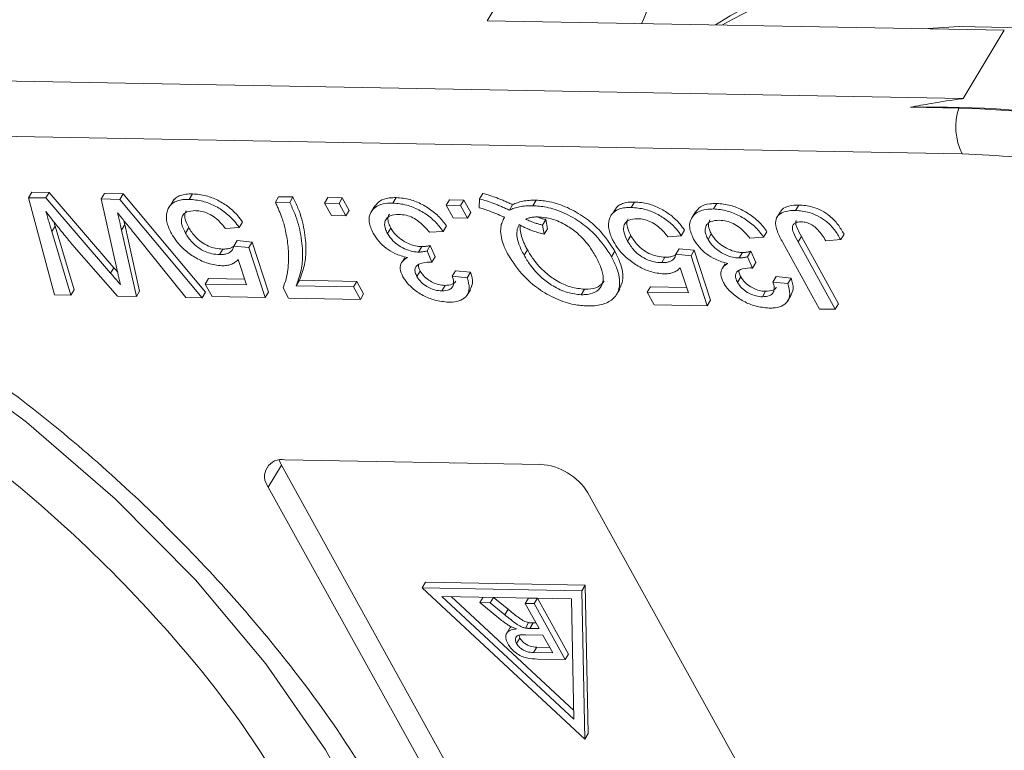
# Model space of a CAD drawing. Header units: millimetres. Extents: x 8853 to 11418, y 45 to 1005.
# Tile 129 of 256: x 9791 to 9812, y 688 to 704. Entities that reach past the tile are written whole.
import ezdxf

# ---------------------------------------------------------------- set-up
doc = ezdxf.new("R2010")
doc.units = ezdxf.units.MM

msp = doc.modelspace()

# ---------------------------------------------------------------- linework, layer by layer
at = {"color": 7, "linetype": 'Continuous', "lineweight": 15}
for p, q in [((9802.02, 706.261), (9800.856, 704.327)), ((9812.271, 704.118), (9800.856, 704.327)), ((9804.262, 704.265), (9804.293, 704.316)), ((9812.271, 704.118), (9811.362, 702.607)), ((9811.362, 702.607), (9783.28, 703.122)), ((9811.268, 702.397), (9810.198, 702.417)), ((9782.469, 701.915), (9811.339, 701.386)), ((9790.811, 700.54), (9790.738, 700.419)), ((9790.811, 700.54), (9791.194, 700.533)), ((9791.194, 700.533), (9791.121, 700.412)), ((9791.194, 700.533), (9792.623, 698.872)), ((9800.763, 700.514), (9800.691, 700.393)), ((9791.311, 698.27), (9790.738, 700.419)), ((9790.738, 700.419), (9791.121, 700.412)), ((9791.121, 700.412), (9792.55, 698.751)), ((9792.342, 700.39), (9792.415, 700.511)), ((9792.702, 698.783), (9792.342, 700.39)), ((9792.342, 700.39), (9792.754, 700.382)), ((9792.415, 700.511), (9792.827, 700.503)), ((9792.827, 700.503), (9792.754, 700.382)), ((9792.754, 700.382), (9794.571, 698.21)), ((9792.827, 700.503), (9794.644, 698.331)), ((9793.955, 700.384), (9793.882, 700.263)), ((9794.283, 700.381), (9794.356, 700.502)), ((9796.258, 700.44), (9796.185, 700.319)), ((9796.185, 700.319), (9796.502, 700.313)), ((9796.258, 700.44), (9796.574, 700.434)), ((9796.574, 700.434), (9796.502, 700.313)), ((9797.273, 700.299), (9797.346, 700.42)), ((9797.273, 700.299), (9797.59, 700.293)), ((9797.427, 700.022), (9797.273, 700.299)), ((9797.346, 700.42), (9797.663, 700.414)), ((9797.663, 700.414), (9797.59, 700.293)), ((9797.663, 700.414), (9797.816, 700.137)), ((9798.781, 700.299), (9798.854, 700.42)), ((9799.956, 700.25), (9800.029, 700.371)), ((9800.029, 700.371), (9800.345, 700.365)), ((9800.345, 700.365), (9800.272, 700.244)), ((9800.345, 700.365), (9800.498, 700.088)), ((9800.686, 700.198), (9800.691, 700.393)), ((9801.94, 700.363), (9801.867, 700.242)), ((9804.04, 700.202), (9804.113, 700.323)), ((9797.59, 700.293), (9797.743, 700.016)), ((9797.816, 700.137), (9797.743, 700.016)), ((9798.38, 700.235), (9798.307, 700.114)), ((9799.956, 700.25), (9800.272, 700.244)), ((9800.109, 699.973), (9799.956, 700.25)), ((9800.272, 700.244), (9800.426, 699.967)), ((9800.498, 700.088), (9800.426, 699.967)), ((9801.422, 700.263), (9801.349, 700.142)), ((9803.712, 700.205), (9803.639, 700.084)), ((9805.454, 700.106), (9805.382, 699.985)), ((9805.855, 700.169), (9805.928, 700.29)), ((9807.324, 700.102), (9807.251, 699.981)), ((9807.663, 700.136), (9807.735, 700.257)), ((9791.299, 699.884), (9791.327, 699.79)), ((9795.46, 699.879), (9795.387, 699.758)), ((9797.743, 700.016), (9797.427, 700.022)), ((9800.426, 699.967), (9800.109, 699.973)), ((9801.244, 699.984), (9801.215, 699.936)), ((9802.079, 699.815), (9802.152, 699.936)), ((9802.191, 699.731), (9802.152, 699.936)), ((9791.327, 699.79), (9791.254, 699.669)), ((9791.254, 699.669), (9791.671, 698.263)), ((9791.327, 699.79), (9791.744, 698.384)), ((9792.862, 699.823), (9792.79, 699.702)), ((9792.79, 699.702), (9793.118, 698.237)), ((9792.862, 699.823), (9793.19, 698.357)), ((9794.212, 698.217), (9793.059, 699.644)), ((9794.273, 699.759), (9794.2, 699.638)), ((9795.387, 699.758), (9795.086, 699.736)), ((9798.732, 699.749), (9798.659, 699.628)), ((9799.886, 699.675), (9799.585, 699.654)), ((9799.959, 699.796), (9799.886, 699.675)), ((9802.119, 699.61), (9802.079, 699.815)), ((9802.119, 699.61), (9802.191, 699.731)), ((9805.217, 699.7), (9805.144, 699.579)), ((9807.033, 699.667), (9806.96, 699.546)), ((9795.342, 699.47), (9795.269, 699.349)), ((9795.342, 699.47), (9795.673, 699.436)), ((9795.673, 699.436), (9795.601, 699.315)), ((9795.673, 699.436), (9796.033, 698.333)), ((9804.03, 699.58), (9803.957, 699.459)), ((9805.144, 699.579), (9804.843, 699.557)), ((9805.806, 699.619), (9805.733, 699.498)), ((9806.96, 699.546), (9806.659, 699.524)), ((9808.194, 697.96), (9807.383, 699.427)), ((9807.793, 699.56), (9807.72, 699.44)), ((9807.72, 699.44), (9808.542, 697.954)), ((9807.793, 699.56), (9808.615, 698.075)), ((9808.661, 699.493), (9808.332, 699.466)), ((9808.734, 699.614), (9808.661, 699.493)), ((9792.699, 698.244), (9791.748, 699.333)), ((9795.027, 699.284), (9794.954, 699.163)), ((9795.269, 699.349), (9795.601, 699.315)), ((9795.601, 699.315), (9795.96, 698.212)), ((9799.417, 699.338), (9799.344, 699.217)), ((9799.605, 699.364), (9799.533, 699.243)), ((9799.533, 699.243), (9799.638, 698.994)), ((9799.605, 699.364), (9799.711, 699.115)), ((9801.674, 699.147), (9801.747, 699.268)), ((9803.676, 699.235), (9803.603, 699.115)), ((9805.099, 699.291), (9805.026, 699.17)), ((9805.099, 699.291), (9805.43, 699.257)), ((9805.43, 699.257), (9805.358, 699.136)), ((9805.43, 699.257), (9805.79, 698.154)), ((9806.491, 699.209), (9806.418, 699.088)), ((9806.68, 699.234), (9806.607, 699.113)), ((9806.68, 699.234), (9806.785, 698.986)), ((9795.549, 698.494), (9795.365, 699.051)), ((9799.034, 699.088), (9798.976, 698.99)), ((9799.711, 699.115), (9799.638, 698.994)), ((9804.783, 699.105), (9804.711, 698.984)), ((9805.026, 699.17), (9805.358, 699.136)), ((9805.358, 699.136), (9805.717, 698.033)), ((9806.607, 699.113), (9806.712, 698.865)), ((9792.623, 698.872), (9792.55, 698.751)), ((9798.971, 698.983), (9798.962, 698.967)), ((9799.384, 698.797), (9799.311, 698.676)), ((9800.162, 698.805), (9800.089, 698.685)), ((9800.162, 698.805), (9800.494, 698.772)), ((9805.305, 698.315), (9805.121, 698.872)), ((9806.046, 698.853), (9806.036, 698.837)), ((9806.109, 698.958), (9806.05, 698.86)), ((9806.785, 698.986), (9806.712, 698.865)), ((9794.709, 698.631), (9794.636, 698.51)), ((9794.709, 698.631), (9795.508, 698.617)), ((9796.642, 698.474), (9796.715, 698.594)), ((9796.715, 698.594), (9797.981, 698.571)), ((9797.981, 698.571), (9797.908, 698.45)), ((9797.981, 698.571), (9798.134, 698.294)), ((9800.089, 698.685), (9800.421, 698.651)), ((9800.494, 698.772), (9800.421, 698.651)), ((9806.458, 698.667), (9806.385, 698.546)), ((9807.236, 698.676), (9807.164, 698.555)), ((9807.236, 698.676), (9807.568, 698.642)), ((9807.568, 698.642), (9807.495, 698.521)), ((9791.744, 698.384), (9791.671, 698.263)), ((9793.19, 698.357), (9793.118, 698.237)), ((9794.789, 698.233), (9794.636, 698.51)), ((9794.636, 698.51), (9795.549, 698.494)), ((9796.479, 698.202), (9796.355, 698.427)), ((9796.642, 698.474), (9797.908, 698.45)), ((9797.908, 698.45), (9798.061, 698.173)), ((9799.931, 698.481), (9799.858, 698.36)), ((9800.416, 698.266), (9800.489, 698.387)), ((9802.936, 698.276), (9803.009, 698.397)), ((9803.712, 698.277), (9803.785, 698.398)), ((9804.466, 698.452), (9804.393, 698.331)), ((9804.466, 698.452), (9805.265, 698.438)), ((9807.005, 698.351), (9806.932, 698.23)), ((9807.164, 698.555), (9807.495, 698.521)), ((9791.671, 698.263), (9791.311, 698.27)), ((9793.118, 698.237), (9792.699, 698.244)), ((9794.571, 698.21), (9794.212, 698.217)), ((9794.644, 698.331), (9794.571, 698.21)), ((9795.96, 698.212), (9794.789, 698.233)), ((9796.033, 698.333), (9795.96, 698.212)), ((9798.061, 698.173), (9796.479, 698.202)), ((9798.134, 698.294), (9798.061, 698.173)), ((9804.546, 698.054), (9804.393, 698.331)), ((9804.393, 698.331), (9805.305, 698.315)), ((9805.79, 698.154), (9805.717, 698.033)), ((9807.49, 698.136), (9807.563, 698.257)), ((9805.717, 698.033), (9804.546, 698.054)), ((9808.542, 697.954), (9808.194, 697.96)), ((9808.615, 698.075), (9808.542, 697.954)), ((9796.029, 694.028), (9796.32, 694.511)), ((9796.269, 694.624), (9796.32, 694.511)), ((9796.32, 694.511), (9804.173, 680.312)), ((9796.392, 694.632), (9802.035, 694.529)), ((9803.882, 679.829), (9796.029, 694.028)), ((9803.082, 693.898), (9810.935, 679.699)), ((9799.496, 691.924), (9799.423, 691.803)), ((9803.023, 691.859), (9799.496, 691.924)), ((9803.023, 691.859), (9802.95, 691.738)), ((9803.09, 688.582), (9803.023, 691.859)), ((9802.95, 691.738), (9799.423, 691.803)), ((9799.423, 691.803), (9803.017, 688.461)), ((9799.858, 691.612), (9802.72, 691.559)), ((9802.775, 688.899), (9799.858, 691.612)), ((9802.771, 689.091), (9800.065, 691.608)), ((9803.017, 688.461), (9802.95, 691.738)), ((9800.699, 691.474), (9800.772, 691.595)), ((9801.119, 691.129), (9800.699, 691.474)), ((9800.699, 691.474), (9800.927, 691.47)), ((9800.927, 691.47), (9801, 691.591)), ((9800.927, 691.47), (9801.247, 691.206)), ((9801.32, 691.327), (9801, 691.591)), ((9801.701, 691.456), (9801.774, 691.576)), ((9801.9, 691.452), (9801.701, 691.456)), ((9801.701, 691.456), (9802.007, 690.902)), ((9801.973, 691.573), (9801.774, 691.576)), ((9801.9, 691.452), (9801.973, 691.573)), ((9801.9, 691.452), (9802.583, 690.217)), ((9802.656, 690.338), (9801.973, 691.573)), ((9802.72, 691.559), (9802.775, 688.899)), ((9801.247, 691.206), (9801.32, 691.327)), ((9801.702, 690.913), (9801.775, 691.034)), ((9801.804, 690.905), (9801.876, 691.026)), ((9801.939, 691.025), (9801.876, 691.026)), ((9801.363, 690.919), (9801.291, 690.799)), ((9801.39, 690.943), (9801.364, 690.919)), ((9801.583, 690.691), (9801.563, 690.752)), ((9801.708, 690.766), (9802.086, 690.759)), ((9801.804, 690.905), (9802.007, 690.902)), ((9802.086, 690.759), (9802.305, 690.363)), ((9801.51, 690.57), (9801.583, 690.691)), ((9801.885, 690.371), (9801.957, 690.492)), ((9802.305, 690.363), (9801.885, 690.371)), ((9802.237, 690.487), (9801.957, 690.492)), ((9802.583, 690.217), (9802.656, 690.338)), ((9802.583, 690.217), (9801.971, 690.228)), ((9803.017, 688.461), (9803.09, 688.582))]:
    msp.add_line(p, q, dxfattribs=at)
at = {"color": 7, "linetype": 'Continuous', "lineweight": 15, "flags": 128}
for points in [[(9804.293, 704.316), (9804.365, 704.5), (9804.375, 704.735), (9804.312, 704.991), (9804.179, 705.257), (9803.982, 705.521), (9803.73, 705.771), (9803.436, 705.994), (9803.112, 706.18)], [(9805.898, 704.235), (9806.219, 704.434), (9806.729, 704.715)], [(9810.471, 704.151), (9811.276, 704.198), (9813.409, 704.158)], [(9779.178, 701.7), (9781.595, 700.819), (9783.992, 699.737), (9786.331, 698.471), (9788.577, 697.039), (9790.695, 695.462), (9792.654, 693.767), (9794.424, 691.977), (9795.978, 690.12), (9797.291, 688.225), (9798.344, 686.321), (9799.122, 684.435), (9799.611, 682.598), (9799.805, 680.837), (9799.701, 679.179), (9799.301, 677.65), (9798.722, 676.453)]]:
    msp.add_lwpolyline(points, dxfattribs=at)
at = {"color": 7, "linetype": 'Continuous', "lineweight": 15}
for centre, radius, start, end in [((9812.755, 691.965), 13.986, 83.1286, 118.7016), ((9810.652, 677.026), 25.395, 71.4087, 91.0234), ((9812.555, 701.979), 1.353, 162.0005, 206.0242), ((9810.473, 676.202), 26.208, 71.9714, 88.2611), ((9796.325, 694.261), 0.377, 79.7431, 218.1605), ((9801.95, 693.204), 1.328, 31.5519, 86.3409)]:
    msp.add_arc(centre, radius, start, end, dxfattribs=at)
for points, knots in [([(9811.362, 702.607), (9811.354, 702.606), (9811.119, 702.574), (9810.729, 702.514), (9810.353, 702.445), (9810.198, 702.417)], [0, 0, 0, 0, 0.0204398, 0.5957565, 1, 1, 1, 1]), ([(9777.863, 700.831), (9778.783, 700.543), (9780.656, 699.955), (9783.5, 698.686), (9786.324, 697.128), (9789.023, 695.296), (9791.496, 693.26), (9793.649, 691.095), (9795.456, 688.886), (9796.345, 687.407), (9796.782, 686.681)], [0, 0, 0, 0, 0.119843, 0.244, 0.371208, 0.5, 0.628792, 0.756, 0.880157, 1, 1, 1, 1]), ([(9800.763, 700.514), (9800.815, 700.499), (9800.92, 700.469), (9801.053, 700.422), (9801.163, 700.379), (9801.25, 700.342), (9801.336, 700.303), (9801.393, 700.276), (9801.422, 700.263)], [0, 0, 0, 0, 0.237022, 0.475091, 0.605871, 0.736859, 0.868386, 1, 1, 1, 1]), ([(9794.283, 700.381), (9794.237, 700.381), (9794.143, 700.379), (9794.02, 700.352), (9793.918, 700.3), (9793.855, 700.239), (9793.82, 700.18), (9793.808, 700.147), (9793.802, 700.131)], [0, 0, 0, 0, 0.195914, 0.39631, 0.592972, 0.797743, 0.898464, 1, 1, 1, 1]), ([(9793.959, 700.382), (9793.969, 700.393), (9794.003, 700.43), (9794.089, 700.471), (9794.192, 700.495), (9794.284, 700.502), (9794.332, 700.502), (9794.356, 700.502)], [0, 0, 0, 0, 0.133423, 0.416271, 0.710551, 0.854799, 1, 1, 1, 1]), ([(9794.283, 700.381), (9794.382, 700.374), (9794.562, 700.359), (9794.846, 700.248), (9795.09, 700.093), (9795.272, 699.92), (9795.354, 699.805), (9795.387, 699.758)], [0, 0, 0, 0, 0.248379, 0.451028, 0.653732, 0.857674, 1, 1, 1, 1]), ([(9794.356, 700.502), (9794.455, 700.495), (9794.635, 700.48), (9794.919, 700.369), (9795.163, 700.214), (9795.345, 700.041), (9795.426, 699.926), (9795.46, 699.879)], [0, 0, 0, 0, 0.248379, 0.451028, 0.653732, 0.857674, 1, 1, 1, 1]), ([(9796.401, 699.734), (9796.391, 699.773), (9796.371, 699.853), (9796.335, 699.961), (9796.299, 700.059), (9796.264, 700.145), (9796.226, 700.232), (9796.199, 700.29), (9796.185, 700.319)], [0, 0, 0, 0, 0.207128, 0.414579, 0.560657, 0.706858, 0.853397, 1, 1, 1, 1]), ([(9796.502, 700.313), (9796.541, 700.231), (9796.657, 699.984), (9796.762, 699.58), (9796.798, 699.152), (9796.76, 698.777), (9796.681, 698.575), (9796.642, 698.474)], [0, 0, 0, 0, 0.12089, 0.363049, 0.611426, 0.804202, 1, 1, 1, 1]), ([(9796.574, 700.434), (9796.613, 700.352), (9796.73, 700.105), (9796.835, 699.7), (9796.871, 699.272), (9796.832, 698.898), (9796.754, 698.696), (9796.715, 698.594)], [0, 0, 0, 0, 0.1208896, 0.3630487, 0.6114263, 0.8042019, 1, 1, 1, 1]), ([(9798.341, 699.636), (9798.304, 699.72), (9798.229, 699.888), (9798.275, 700.092), (9798.406, 700.235), (9798.589, 700.296), (9798.728, 700.298), (9798.781, 700.299)], [0, 0, 0, 0, 0.228572, 0.459007, 0.660095, 0.870765, 1, 1, 1, 1]), ([(9798.385, 700.232), (9798.416, 700.272), (9798.485, 700.362), (9798.663, 700.416), (9798.801, 700.419), (9798.854, 700.42)], [0, 0, 0, 0, 0.333604, 0.74663, 1, 1, 1, 1]), ([(9798.781, 700.299), (9798.88, 700.291), (9799.064, 700.275), (9799.355, 700.156), (9799.608, 699.993), (9799.783, 699.822), (9799.859, 699.713), (9799.886, 699.675)], [0, 0, 0, 0, 0.249595, 0.46063, 0.671469, 0.886859, 1, 1, 1, 1]), ([(9798.854, 700.42), (9798.953, 700.411), (9799.137, 700.396), (9799.428, 700.277), (9799.68, 700.114), (9799.855, 699.943), (9799.932, 699.834), (9799.959, 699.796)], [0, 0, 0, 0, 0.2495954, 0.4606301, 0.6714689, 0.8868588, 1, 1, 1, 1]), ([(9800.691, 700.393), (9800.743, 700.378), (9800.847, 700.348), (9800.981, 700.301), (9801.091, 700.258), (9801.177, 700.221), (9801.263, 700.182), (9801.32, 700.156), (9801.349, 700.142)], [0, 0, 0, 0, 0.237022, 0.475091, 0.605871, 0.736859, 0.868386, 1, 1, 1, 1]), ([(9801.422, 700.263), (9801.456, 700.279), (9801.524, 700.311), (9801.625, 700.337), (9801.714, 700.352), (9801.786, 700.36), (9801.862, 700.364), (9801.914, 700.363), (9801.94, 700.363)], [0, 0, 0, 0, 0.236029, 0.474761, 0.60501, 0.7357, 0.867655, 1, 1, 1, 1]), ([(9801.94, 700.363), (9802.038, 700.356), (9802.258, 700.34), (9802.635, 700.212), (9803.013, 699.994), (9803.399, 699.662), (9803.571, 699.398), (9803.676, 699.235)], [0, 0, 0, 0, 0.150098, 0.337156, 0.525352, 0.708308, 1, 1, 1, 1]), ([(9803.715, 700.203), (9803.726, 700.214), (9803.76, 700.251), (9803.846, 700.292), (9803.949, 700.316), (9804.041, 700.323), (9804.089, 700.323), (9804.113, 700.323)], [0, 0, 0, 0, 0.133423, 0.416271, 0.710551, 0.854799, 1, 1, 1, 1]), ([(9804.113, 700.323), (9804.212, 700.316), (9804.391, 700.301), (9804.676, 700.19), (9804.92, 700.035), (9805.102, 699.862), (9805.183, 699.747), (9805.217, 699.7)], [0, 0, 0, 0, 0.248379, 0.451028, 0.653732, 0.857674, 1, 1, 1, 1]), ([(9791.748, 699.333), (9791.68, 699.413), (9791.576, 699.538), (9791.438, 699.708), (9791.331, 699.843), (9791.225, 699.978), (9791.156, 700.068), (9791.122, 700.113)], [0, 0, 0, 0, 0.310606, 0.482888, 0.655191, 0.82758, 1, 1, 1, 1]), ([(9791.122, 700.113), (9791.134, 700.073), (9791.158, 699.993), (9791.191, 699.879), (9791.224, 699.771), (9791.244, 699.703), (9791.254, 699.669)], [0, 0, 0, 0, 0.27018, 0.54036, 0.770179, 1, 1, 1, 1]), ([(9793.059, 699.644), (9793.027, 699.685), (9792.961, 699.765), (9792.87, 699.879), (9792.784, 699.985), (9792.731, 700.051), (9792.704, 700.084)], [0, 0, 0, 0, 0.275241, 0.550482, 0.775241, 1, 1, 1, 1]), ([(9792.704, 700.084), (9792.713, 700.045), (9792.731, 699.966), (9792.754, 699.863), (9792.774, 699.775), (9792.784, 699.727), (9792.79, 699.702)], [0, 0, 0, 0, 0.308896, 0.617792, 0.808896, 1, 1, 1, 1]), ([(9793.802, 700.131), (9793.793, 700.097), (9793.776, 700.03), (9793.782, 699.916), (9793.814, 699.795), (9793.856, 699.698), (9793.885, 699.642), (9793.893, 699.628)], [0, 0, 0, 0, 0.228036, 0.461347, 0.689746, 0.923403, 1, 1, 1, 1]), ([(9794.419, 700.132), (9794.352, 700.128), (9794.24, 700.121), (9794.144, 700.044), (9794.108, 699.946), (9794.117, 699.808), (9794.17, 699.701), (9794.2, 699.638)], [0, 0, 0, 0, 0.2426891, 0.4065842, 0.570206, 0.7509459, 1, 1, 1, 1]), ([(9794.213, 700.131), (9794.204, 700.111), (9794.178, 700.057), (9794.192, 699.928), (9794.243, 699.821), (9794.273, 699.759)], [0, 0, 0, 0, 0.208655, 0.541437, 1, 1, 1, 1]), ([(9795.086, 699.736), (9795.034, 699.802), (9794.951, 699.907), (9794.785, 700.031), (9794.636, 700.1), (9794.511, 700.128), (9794.444, 700.131), (9794.419, 700.132)], [0, 0, 0, 0, 0.323008, 0.519347, 0.717293, 0.893001, 1, 1, 1, 1]), ([(9801.244, 699.984), (9801.218, 699.995), (9801.167, 700.019), (9801.089, 700.053), (9801.01, 700.085), (9800.917, 700.121), (9800.809, 700.16), (9800.727, 700.185), (9800.686, 700.198)], [0, 0, 0, 0, 0.1399626, 0.2799557, 0.4199377, 0.560053, 0.7795716, 1, 1, 1, 1]), ([(9801.349, 700.142), (9801.383, 700.158), (9801.451, 700.19), (9801.552, 700.216), (9801.641, 700.231), (9801.713, 700.239), (9801.789, 700.243), (9801.841, 700.242), (9801.867, 700.242)], [0, 0, 0, 0, 0.236029, 0.474761, 0.60501, 0.7357, 0.867655, 1, 1, 1, 1]), ([(9801.867, 700.242), (9801.965, 700.235), (9802.185, 700.219), (9802.562, 700.091), (9802.941, 699.873), (9803.326, 699.541), (9803.498, 699.277), (9803.603, 699.115)], [0, 0, 0, 0, 0.150098, 0.337156, 0.525352, 0.708308, 1, 1, 1, 1]), ([(9804.04, 700.202), (9803.994, 700.202), (9803.9, 700.2), (9803.777, 700.173), (9803.675, 700.122), (9803.612, 700.06), (9803.577, 700.001), (9803.565, 699.968), (9803.559, 699.952)], [0, 0, 0, 0, 0.195914, 0.39631, 0.592972, 0.797743, 0.898464, 1, 1, 1, 1]), ([(9804.04, 700.202), (9804.139, 700.195), (9804.319, 700.18), (9804.603, 700.069), (9804.847, 699.914), (9805.029, 699.742), (9805.11, 699.626), (9805.144, 699.579)], [0, 0, 0, 0, 0.248379, 0.451028, 0.653732, 0.857674, 1, 1, 1, 1]), ([(9805.415, 699.506), (9805.378, 699.59), (9805.303, 699.759), (9805.349, 699.962), (9805.48, 700.105), (9805.663, 700.166), (9805.802, 700.168), (9805.855, 700.169)], [0, 0, 0, 0, 0.228572, 0.459007, 0.660095, 0.870765, 1, 1, 1, 1]), ([(9805.46, 700.102), (9805.49, 700.142), (9805.559, 700.233), (9805.737, 700.286), (9805.875, 700.289), (9805.928, 700.29)], [0, 0, 0, 0, 0.333604, 0.74663, 1, 1, 1, 1]), ([(9805.855, 700.169), (9805.955, 700.161), (9806.138, 700.145), (9806.429, 700.026), (9806.682, 699.863), (9806.857, 699.692), (9806.934, 699.583), (9806.96, 699.546)], [0, 0, 0, 0, 0.249595, 0.46063, 0.671469, 0.886859, 1, 1, 1, 1]), ([(9805.928, 700.29), (9806.027, 700.282), (9806.211, 700.266), (9806.502, 700.147), (9806.755, 699.984), (9806.93, 699.813), (9807.006, 699.704), (9807.033, 699.667)], [0, 0, 0, 0, 0.2495954, 0.4606301, 0.6714689, 0.8868588, 1, 1, 1, 1]), ([(9807.383, 699.427), (9807.339, 699.509), (9807.252, 699.675), (9807.205, 699.889), (9807.271, 700.03), (9807.401, 700.112), (9807.546, 700.136), (9807.645, 700.136), (9807.663, 700.136)], [0, 0, 0, 0, 0.230985, 0.464973, 0.609952, 0.754605, 0.955682, 1, 1, 1, 1]), ([(9807.332, 700.097), (9807.338, 700.113), (9807.36, 700.169), (9807.478, 700.231), (9807.619, 700.257), (9807.718, 700.257), (9807.735, 700.257)], [0, 0, 0, 0, 0.13032, 0.452849, 0.901185, 1, 1, 1, 1]), ([(9807.663, 700.136), (9807.762, 700.128), (9807.924, 700.115), (9808.168, 700.018), (9808.368, 699.884), (9808.541, 699.701), (9808.62, 699.565), (9808.661, 699.493)], [0, 0, 0, 0, 0.257051, 0.4188059, 0.5813296, 0.7801411, 1, 1, 1, 1]), ([(9807.735, 700.257), (9807.835, 700.249), (9807.997, 700.236), (9808.241, 700.139), (9808.441, 700.005), (9808.613, 699.822), (9808.692, 699.686), (9808.734, 699.614)], [0, 0, 0, 0, 0.257051, 0.4188059, 0.5813296, 0.7801411, 1, 1, 1, 1]), ([(9792.843, 699.913), (9792.844, 699.907), (9792.851, 699.877), (9792.857, 699.847), (9792.862, 699.823)], [0, 0, 0, 0, 0.183492, 1, 1, 1, 1]), ([(9798.907, 700.05), (9798.84, 700.046), (9798.725, 700.039), (9798.627, 699.958), (9798.589, 699.856), (9798.604, 699.74), (9798.643, 699.661), (9798.659, 699.628)], [0, 0, 0, 0, 0.269591, 0.459441, 0.648883, 0.856246, 1, 1, 1, 1]), ([(9798.702, 700.058), (9798.689, 700.032), (9798.659, 699.972), (9798.677, 699.86), (9798.716, 699.781), (9798.732, 699.749)], [0, 0, 0, 0, 0.310413, 0.717671, 1, 1, 1, 1]), ([(9799.585, 699.654), (9799.515, 699.736), (9799.412, 699.857), (9799.219, 699.981), (9799.059, 700.039), (9798.96, 700.046), (9798.907, 700.05)], [0, 0, 0, 0, 0.404921, 0.593605, 0.78306, 1, 1, 1, 1]), ([(9801.328, 699.151), (9801.306, 699.192), (9801.262, 699.274), (9801.203, 699.42), (9801.158, 699.587), (9801.153, 699.75), (9801.185, 699.883), (9801.224, 699.95), (9801.244, 699.984)], [0, 0, 0, 0, 0.1326843, 0.2660412, 0.4742143, 0.6889345, 0.8428267, 1, 1, 1, 1]), ([(9801.708, 699.942), (9801.728, 699.95), (9801.766, 699.967), (9801.822, 699.98), (9801.869, 699.988), (9801.907, 699.992), (9801.946, 699.993), (9801.973, 699.993), (9801.987, 699.993)], [0, 0, 0, 0, 0.244198, 0.490285, 0.616798, 0.743692, 0.871739, 1, 1, 1, 1]), ([(9802.079, 699.815), (9802.053, 699.821), (9802.001, 699.833), (9801.931, 699.854), (9801.869, 699.876), (9801.816, 699.896), (9801.762, 699.919), (9801.726, 699.934), (9801.708, 699.942)], [0, 0, 0, 0, 0.2105407, 0.4218235, 0.5655569, 0.7096369, 0.8547182, 1, 1, 1, 1]), ([(9801.987, 699.993), (9802.087, 699.984), (9802.288, 699.966), (9802.599, 699.823), (9802.885, 699.618), (9803.103, 699.376), (9803.208, 699.2), (9803.256, 699.12)], [0, 0, 0, 0, 0.20131, 0.404755, 0.576193, 0.805812, 1, 1, 1, 1]), ([(9802.152, 699.936), (9802.126, 699.942), (9802.074, 699.954), (9802.02, 699.97), (9801.992, 699.98), (9801.99, 699.981)], [0, 0, 0, 0, 0.480893, 0.963481, 1, 1, 1, 1]), ([(9803.559, 699.952), (9803.55, 699.918), (9803.533, 699.851), (9803.539, 699.737), (9803.571, 699.616), (9803.613, 699.519), (9803.642, 699.463), (9803.65, 699.449)], [0, 0, 0, 0, 0.228036, 0.461347, 0.689746, 0.923403, 1, 1, 1, 1]), ([(9804.176, 699.953), (9804.109, 699.949), (9803.997, 699.942), (9803.901, 699.865), (9803.865, 699.767), (9803.874, 699.629), (9803.927, 699.522), (9803.957, 699.459)], [0, 0, 0, 0, 0.242689, 0.406584, 0.570206, 0.750946, 1, 1, 1, 1]), ([(9803.97, 699.952), (9803.96, 699.932), (9803.935, 699.878), (9803.949, 699.749), (9804, 699.642), (9804.03, 699.58)], [0, 0, 0, 0, 0.208655, 0.541437, 1, 1, 1, 1]), ([(9804.843, 699.557), (9804.791, 699.623), (9804.708, 699.728), (9804.542, 699.852), (9804.393, 699.922), (9804.268, 699.949), (9804.201, 699.952), (9804.176, 699.953)], [0, 0, 0, 0, 0.323008, 0.519347, 0.717293, 0.893001, 1, 1, 1, 1]), ([(9805.982, 699.92), (9805.914, 699.916), (9805.799, 699.909), (9805.701, 699.829), (9805.663, 699.726), (9805.678, 699.61), (9805.717, 699.531), (9805.733, 699.498)], [0, 0, 0, 0, 0.269591, 0.459441, 0.648883, 0.856246, 1, 1, 1, 1]), ([(9805.776, 699.928), (9805.763, 699.902), (9805.734, 699.842), (9805.751, 699.731), (9805.79, 699.652), (9805.806, 699.619)], [0, 0, 0, 0, 0.310413, 0.717671, 1, 1, 1, 1]), ([(9806.659, 699.524), (9806.589, 699.606), (9806.487, 699.727), (9806.293, 699.852), (9806.133, 699.909), (9806.034, 699.916), (9805.982, 699.92)], [0, 0, 0, 0, 0.404921, 0.593605, 0.78306, 1, 1, 1, 1]), ([(9807.786, 699.887), (9807.743, 699.884), (9807.67, 699.878), (9807.609, 699.824), (9807.587, 699.751), (9807.623, 699.618), (9807.681, 699.511), (9807.72, 699.44)], [0, 0, 0, 0, 0.19306, 0.330934, 0.468862, 0.645656, 1, 1, 1, 1]), ([(9807.679, 699.914), (9807.674, 699.902), (9807.659, 699.862), (9807.698, 699.738), (9807.755, 699.631), (9807.793, 699.56)], [0, 0, 0, 0, 0.131073, 0.420302, 1, 1, 1, 1]), ([(9808.332, 699.466), (9808.28, 699.549), (9808.21, 699.663), (9808.067, 699.795), (9807.96, 699.854), (9807.863, 699.882), (9807.809, 699.886), (9807.786, 699.887)], [0, 0, 0, 0, 0.4413221, 0.5983481, 0.7568563, 0.895495, 1, 1, 1, 1]), ([(9794.273, 699.759), (9794.316, 699.69), (9794.387, 699.577), (9794.548, 699.435), (9794.704, 699.345), (9794.871, 699.294), (9794.971, 699.287), (9795.027, 699.284)], [0, 0, 0, 0, 0.284133, 0.463731, 0.644535, 0.805022, 1, 1, 1, 1]), ([(9796.355, 698.427), (9796.379, 698.49), (9796.45, 698.679), (9796.481, 699.001), (9796.473, 699.375), (9796.425, 699.614), (9796.401, 699.734)], [0, 0, 0, 0, 0.165203, 0.496137, 0.746721, 1, 1, 1, 1]), ([(9798.732, 699.749), (9798.767, 699.694), (9798.832, 699.596), (9798.988, 699.473), (9799.151, 699.387), (9799.301, 699.345), (9799.384, 699.34), (9799.417, 699.338)], [0, 0, 0, 0, 0.254178, 0.457835, 0.661032, 0.868746, 1, 1, 1, 1]), ([(9801.674, 699.147), (9801.652, 699.188), (9801.609, 699.271), (9801.554, 699.403), (9801.516, 699.543), (9801.512, 699.665), (9801.532, 699.758), (9801.556, 699.801), (9801.568, 699.823)], [0, 0, 0, 0, 0.166848, 0.334564, 0.540524, 0.752508, 0.875078, 1, 1, 1, 1]), ([(9801.568, 699.823), (9801.593, 699.809), (9801.644, 699.781), (9801.721, 699.745), (9801.8, 699.711), (9801.892, 699.676), (9801.999, 699.641), (9802.079, 699.621), (9802.119, 699.61)], [0, 0, 0, 0, 0.141069, 0.282767, 0.423903, 0.56572, 0.782095, 1, 1, 1, 1]), ([(9801.595, 699.808), (9801.592, 699.787), (9801.582, 699.722), (9801.605, 699.598), (9801.648, 699.468), (9801.7, 699.356), (9801.731, 699.298), (9801.747, 699.268)], [0, 0, 0, 0, 0.134861, 0.4076624, 0.6882604, 0.8438926, 1, 1, 1, 1]), ([(9795.004, 698.915), (9794.903, 698.925), (9794.718, 698.945), (9794.432, 699.08), (9794.189, 699.249), (9794.006, 699.442), (9793.927, 699.571), (9793.893, 699.628)], [0, 0, 0, 0, 0.238357, 0.435095, 0.63094, 0.839011, 1, 1, 1, 1]), ([(9794.2, 699.638), (9794.244, 699.569), (9794.314, 699.456), (9794.476, 699.314), (9794.631, 699.224), (9794.798, 699.173), (9794.899, 699.166), (9794.954, 699.163)], [0, 0, 0, 0, 0.284133, 0.463731, 0.644535, 0.805022, 1, 1, 1, 1]), ([(9799.099, 699.095), (9799.006, 699.12), (9798.843, 699.164), (9798.622, 699.302), (9798.451, 699.459), (9798.379, 699.575), (9798.341, 699.636)], [0, 0, 0, 0, 0.302387, 0.525374, 0.748493, 1, 1, 1, 1]), ([(9798.659, 699.628), (9798.695, 699.573), (9798.759, 699.475), (9798.916, 699.352), (9799.079, 699.266), (9799.228, 699.224), (9799.312, 699.219), (9799.344, 699.217)], [0, 0, 0, 0, 0.254178, 0.457835, 0.661032, 0.868746, 1, 1, 1, 1]), ([(9804.761, 698.736), (9804.66, 698.746), (9804.475, 698.766), (9804.189, 698.901), (9803.946, 699.07), (9803.762, 699.263), (9803.684, 699.392), (9803.65, 699.449)], [0, 0, 0, 0, 0.238357, 0.435095, 0.63094, 0.839011, 1, 1, 1, 1]), ([(9803.957, 699.459), (9804, 699.39), (9804.071, 699.277), (9804.232, 699.135), (9804.388, 699.045), (9804.555, 698.994), (9804.655, 698.987), (9804.711, 698.984)], [0, 0, 0, 0, 0.284133, 0.463731, 0.644535, 0.805022, 1, 1, 1, 1]), ([(9804.03, 699.58), (9804.073, 699.511), (9804.144, 699.398), (9804.305, 699.256), (9804.461, 699.166), (9804.628, 699.115), (9804.728, 699.108), (9804.783, 699.105)], [0, 0, 0, 0, 0.284133, 0.463731, 0.644535, 0.805022, 1, 1, 1, 1]), ([(9806.174, 698.965), (9806.08, 698.99), (9805.917, 699.034), (9805.697, 699.172), (9805.526, 699.329), (9805.454, 699.445), (9805.415, 699.506)], [0, 0, 0, 0, 0.302387, 0.525374, 0.748493, 1, 1, 1, 1]), ([(9805.733, 699.498), (9805.769, 699.444), (9805.833, 699.345), (9805.99, 699.222), (9806.153, 699.136), (9806.302, 699.094), (9806.386, 699.089), (9806.418, 699.088)], [0, 0, 0, 0, 0.254178, 0.457835, 0.661032, 0.868746, 1, 1, 1, 1]), ([(9805.806, 699.619), (9805.842, 699.565), (9805.906, 699.466), (9806.063, 699.343), (9806.226, 699.257), (9806.375, 699.215), (9806.459, 699.21), (9806.491, 699.209)], [0, 0, 0, 0, 0.254178, 0.457835, 0.661032, 0.868746, 1, 1, 1, 1]), ([(9794.954, 699.163), (9794.984, 699.163), (9795.044, 699.164), (9795.119, 699.179), (9795.178, 699.207), (9795.22, 699.245), (9795.254, 699.291), (9795.264, 699.329), (9795.269, 699.349)], [0, 0, 0, 0, 0.1817742, 0.3670305, 0.5185126, 0.6750267, 0.8352872, 1, 1, 1, 1]), ([(9795.027, 699.284), (9795.056, 699.284), (9795.116, 699.285), (9795.192, 699.3), (9795.249, 699.327), (9795.274, 699.351), (9795.286, 699.362)], [0, 0, 0, 0, 0.276906, 0.559116, 0.789877, 1, 1, 1, 1]), ([(9799.344, 699.217), (9799.356, 699.218), (9799.379, 699.218), (9799.412, 699.22), (9799.443, 699.225), (9799.474, 699.23), (9799.504, 699.236), (9799.523, 699.241), (9799.533, 699.243)], [0, 0, 0, 0, 0.169524, 0.339551, 0.504185, 0.669008, 0.834436, 1, 1, 1, 1]), ([(9799.417, 699.338), (9799.429, 699.338), (9799.452, 699.338), (9799.485, 699.341), (9799.516, 699.346), (9799.547, 699.351), (9799.576, 699.357), (9799.596, 699.362), (9799.605, 699.364)], [0, 0, 0, 0, 0.169524, 0.339551, 0.504185, 0.669008, 0.834436, 1, 1, 1, 1]), ([(9803.009, 698.397), (9802.909, 698.407), (9802.707, 698.428), (9802.395, 698.572), (9802.105, 698.786), (9801.892, 699.026), (9801.789, 699.198), (9801.747, 699.268)], [0, 0, 0, 0, 0.203222, 0.407586, 0.580719, 0.828764, 1, 1, 1, 1]), ([(9803.676, 699.235), (9803.717, 699.153), (9803.827, 698.93), (9803.887, 698.627), (9803.806, 698.463), (9803.777, 698.402)], [0, 0, 0, 0, 0.268828, 0.7298188, 1, 1, 1, 1]), ([(9806.491, 699.209), (9806.503, 699.209), (9806.526, 699.209), (9806.559, 699.211), (9806.59, 699.216), (9806.621, 699.221), (9806.651, 699.227), (9806.67, 699.232), (9806.68, 699.234)], [0, 0, 0, 0, 0.169524, 0.339551, 0.504185, 0.669008, 0.834436, 1, 1, 1, 1]), ([(9795.365, 699.051), (9795.353, 699.039), (9795.329, 699.015), (9795.288, 698.985), (9795.246, 698.962), (9795.19, 698.938), (9795.112, 698.918), (9795.04, 698.916), (9795.004, 698.915)], [0, 0, 0, 0, 0.1473637, 0.2953519, 0.4185536, 0.5425511, 0.7679639, 1, 1, 1, 1]), ([(9799, 698.672), (9798.974, 698.733), (9798.924, 698.85), (9798.959, 698.989), (9799.034, 699.06), (9799.086, 699.088), (9799.099, 699.095)], [0, 0, 0, 0, 0.328269, 0.636143, 0.9088, 1, 1, 1, 1]), ([(9799.591, 698.998), (9799.513, 698.992), (9799.395, 698.982), (9799.296, 698.916), (9799.261, 698.849), (9799.267, 698.767), (9799.296, 698.707), (9799.311, 698.676)], [0, 0, 0, 0, 0.36756, 0.550992, 0.695411, 0.839595, 1, 1, 1, 1]), ([(9799.638, 698.994), (9799.634, 698.995), (9799.626, 698.996), (9799.614, 698.997), (9799.602, 698.998), (9799.595, 698.998), (9799.591, 698.998)], [0, 0, 0, 0, 0.250087, 0.500185, 0.75003, 1, 1, 1, 1]), ([(9803.076, 698.027), (9802.978, 698.033), (9802.756, 698.049), (9802.373, 698.175), (9801.985, 698.396), (9801.6, 698.73), (9801.431, 698.992), (9801.328, 699.151)], [0, 0, 0, 0, 0.149201, 0.339719, 0.531658, 0.715646, 1, 1, 1, 1]), ([(9802.936, 698.276), (9802.836, 698.286), (9802.634, 698.307), (9802.322, 698.451), (9802.033, 698.665), (9801.819, 698.905), (9801.716, 699.077), (9801.674, 699.147)], [0, 0, 0, 0, 0.203222, 0.407586, 0.580719, 0.828764, 1, 1, 1, 1]), ([(9803.256, 699.12), (9803.298, 699.038), (9803.382, 698.872), (9803.436, 698.638), (9803.388, 698.446), (9803.247, 698.317), (9803.075, 698.277), (9802.963, 698.276), (9802.936, 698.276)], [0, 0, 0, 0, 0.199014, 0.399339, 0.580729, 0.762132, 0.942113, 1, 1, 1, 1]), ([(9803.603, 699.115), (9803.645, 699.032), (9803.756, 698.808), (9803.806, 698.497), (9803.711, 698.229), (9803.498, 698.078), (9803.265, 698.027), (9803.114, 698.027), (9803.076, 698.027)], [0, 0, 0, 0, 0.148072, 0.401988, 0.580808, 0.75998, 0.939061, 1, 1, 1, 1]), ([(9804.711, 698.984), (9804.74, 698.984), (9804.8, 698.985), (9804.876, 699), (9804.935, 699.028), (9804.977, 699.066), (9805.011, 699.112), (9805.021, 699.15), (9805.026, 699.17)], [0, 0, 0, 0, 0.181774, 0.36703, 0.518513, 0.675027, 0.835287, 1, 1, 1, 1]), ([(9804.783, 699.105), (9804.813, 699.105), (9804.873, 699.106), (9804.949, 699.121), (9805.006, 699.148), (9805.031, 699.172), (9805.043, 699.183)], [0, 0, 0, 0, 0.276906, 0.559116, 0.789877, 1, 1, 1, 1]), ([(9806.418, 699.088), (9806.43, 699.088), (9806.453, 699.088), (9806.486, 699.091), (9806.518, 699.095), (9806.548, 699.1), (9806.578, 699.106), (9806.597, 699.111), (9806.607, 699.113)], [0, 0, 0, 0, 0.169524, 0.339551, 0.504185, 0.669008, 0.834436, 1, 1, 1, 1]), ([(9792.623, 698.872), (9792.641, 698.851), (9792.667, 698.82), (9792.694, 698.79), (9792.703, 698.779)], [0, 0, 0, 0, 0.6734938, 1, 1, 1, 1]), ([(9792.765, 698.501), (9792.761, 698.521), (9792.751, 698.56), (9792.737, 698.627), (9792.72, 698.701), (9792.708, 698.756), (9792.702, 698.783)], [0, 0, 0, 0, 0.209513, 0.419031, 0.709515, 1, 1, 1, 1]), ([(9799.342, 698.938), (9799.342, 698.922), (9799.341, 698.878), (9799.367, 698.828), (9799.384, 698.797)], [0, 0, 0, 0, 0.360196, 1, 1, 1, 1]), ([(9799.384, 698.797), (9799.412, 698.754), (9799.465, 698.674), (9799.594, 698.579), (9799.727, 698.513), (9799.84, 698.485), (9799.906, 698.482), (9799.931, 698.481)], [0, 0, 0, 0, 0.248767, 0.472673, 0.663516, 0.875579, 1, 1, 1, 1]), ([(9805.121, 698.872), (9805.109, 698.86), (9805.085, 698.836), (9805.045, 698.806), (9805.003, 698.783), (9804.947, 698.759), (9804.868, 698.739), (9804.797, 698.737), (9804.761, 698.736)], [0, 0, 0, 0, 0.1473637, 0.2953519, 0.4185536, 0.5425511, 0.7679639, 1, 1, 1, 1]), ([(9806.074, 698.543), (9806.048, 698.603), (9805.998, 698.72), (9806.033, 698.86), (9806.108, 698.93), (9806.16, 698.958), (9806.174, 698.965)], [0, 0, 0, 0, 0.328269, 0.636143, 0.9088, 1, 1, 1, 1]), ([(9806.665, 698.869), (9806.587, 698.862), (9806.47, 698.852), (9806.37, 698.786), (9806.335, 698.719), (9806.341, 698.637), (9806.37, 698.577), (9806.385, 698.546)], [0, 0, 0, 0, 0.36756, 0.550992, 0.695411, 0.839595, 1, 1, 1, 1]), ([(9806.416, 698.808), (9806.416, 698.792), (9806.416, 698.748), (9806.441, 698.699), (9806.458, 698.667)], [0, 0, 0, 0, 0.360196, 1, 1, 1, 1]), ([(9806.712, 698.865), (9806.708, 698.865), (9806.7, 698.866), (9806.688, 698.867), (9806.677, 698.868), (9806.669, 698.868), (9806.665, 698.869)], [0, 0, 0, 0, 0.250087, 0.500185, 0.75003, 1, 1, 1, 1]), ([(9792.55, 698.751), (9792.568, 698.73), (9792.604, 698.689), (9792.658, 698.626), (9792.702, 698.574), (9792.738, 698.533), (9792.756, 698.512), (9792.765, 698.501)], [0, 0, 0, 0, 0.249998, 0.499996, 0.75, 0.874999, 1, 1, 1, 1]), ([(9800.006, 698.11), (9799.906, 698.12), (9799.725, 698.138), (9799.44, 698.252), (9799.213, 698.407), (9799.069, 698.557), (9799.017, 698.644), (9799, 698.672)], [0, 0, 0, 0, 0.272752, 0.493599, 0.716338, 0.90619, 1, 1, 1, 1]), ([(9799.311, 698.676), (9799.339, 698.633), (9799.392, 698.553), (9799.521, 698.458), (9799.654, 698.393), (9799.768, 698.364), (9799.833, 698.361), (9799.858, 698.36)], [0, 0, 0, 0, 0.248767, 0.472673, 0.663516, 0.875579, 1, 1, 1, 1]), ([(9799.858, 698.36), (9799.915, 698.363), (9800.011, 698.37), (9800.096, 698.436), (9800.129, 698.532), (9800.111, 698.621), (9800.092, 698.677), (9800.089, 698.685)], [0, 0, 0, 0, 0.285919, 0.484989, 0.684325, 0.959069, 1, 1, 1, 1]), ([(9799.931, 698.481), (9799.986, 698.485), (9800.08, 698.493), (9800.153, 698.537), (9800.164, 698.569), (9800.165, 698.573)], [0, 0, 0, 0, 0.558114, 0.946696, 1, 1, 1, 1]), ([(9800.421, 698.651), (9800.443, 698.57), (9800.482, 698.424), (9800.425, 698.25), (9800.292, 698.145), (9800.136, 698.111), (9800.035, 698.11), (9800.006, 698.11)], [0, 0, 0, 0, 0.270658, 0.489263, 0.708369, 0.914642, 1, 1, 1, 1]), ([(9800.494, 698.772), (9800.517, 698.69), (9800.559, 698.545), (9800.508, 698.435), (9800.487, 698.388)], [0, 0, 0, 0, 0.565146, 1, 1, 1, 1]), ([(9803.444, 698.576), (9803.404, 698.529), (9803.324, 698.435), (9803.147, 698.398), (9803.036, 698.397), (9803.009, 698.397)], [0, 0, 0, 0, 0.430786, 0.861477, 1, 1, 1, 1]), ([(9806.458, 698.667), (9806.486, 698.624), (9806.539, 698.544), (9806.668, 698.449), (9806.801, 698.384), (9806.915, 698.356), (9806.98, 698.352), (9807.005, 698.351)], [0, 0, 0, 0, 0.248767, 0.472673, 0.663516, 0.875579, 1, 1, 1, 1]), ([(9807.568, 698.642), (9807.592, 698.56), (9807.633, 698.415), (9807.583, 698.306), (9807.561, 698.258)], [0, 0, 0, 0, 0.565146, 1, 1, 1, 1]), ([(9786.806, 698.503), (9787.947, 697.78), (9790.39, 696.231), (9793.675, 693.379), (9796.52, 690.22), (9798.595, 687.194), (9799.345, 685.307), (9799.671, 684.487)], [0, 0, 0, 0, 0.190079, 0.407052, 0.624026, 0.836613, 1, 1, 1, 1]), ([(9807.08, 697.98), (9806.98, 697.99), (9806.799, 698.008), (9806.514, 698.122), (9806.288, 698.278), (9806.144, 698.427), (9806.091, 698.514), (9806.074, 698.543)], [0, 0, 0, 0, 0.272752, 0.493599, 0.716338, 0.90619, 1, 1, 1, 1]), ([(9806.385, 698.546), (9806.413, 698.504), (9806.466, 698.423), (9806.596, 698.328), (9806.728, 698.263), (9806.842, 698.235), (9806.908, 698.231), (9806.932, 698.23)], [0, 0, 0, 0, 0.248767, 0.472673, 0.663516, 0.875579, 1, 1, 1, 1]), ([(9806.932, 698.23), (9806.989, 698.234), (9807.085, 698.24), (9807.17, 698.306), (9807.203, 698.402), (9807.186, 698.492), (9807.166, 698.548), (9807.164, 698.555)], [0, 0, 0, 0, 0.285919, 0.484989, 0.684325, 0.959069, 1, 1, 1, 1]), ([(9807.005, 698.351), (9807.06, 698.355), (9807.155, 698.363), (9807.228, 698.407), (9807.238, 698.439), (9807.239, 698.443)], [0, 0, 0, 0, 0.558114, 0.9466963, 1, 1, 1, 1]), ([(9807.495, 698.521), (9807.517, 698.441), (9807.556, 698.295), (9807.499, 698.12), (9807.366, 698.015), (9807.21, 697.981), (9807.109, 697.981), (9807.08, 697.98)], [0, 0, 0, 0, 0.270658, 0.489263, 0.708369, 0.914642, 1, 1, 1, 1]), ([(9801.247, 691.206), (9801.291, 691.17), (9801.381, 691.097), (9801.505, 691.002), (9801.618, 690.936), (9801.678, 690.919), (9801.702, 690.913)], [0, 0, 0, 0, 0.311481, 0.638477, 0.856708, 1, 1, 1, 1]), ([(9801.775, 691.034), (9801.757, 691.038), (9801.72, 691.048), (9801.659, 691.075), (9801.597, 691.113), (9801.518, 691.169), (9801.425, 691.241), (9801.355, 691.298), (9801.32, 691.327)], [0, 0, 0, 0, 0.109461, 0.222367, 0.36015, 0.501483, 0.750465, 1, 1, 1, 1]), ([(9801.361, 690.958), (9801.348, 690.965), (9801.324, 690.98), (9801.287, 691.003), (9801.251, 691.027), (9801.211, 691.056), (9801.167, 691.09), (9801.135, 691.116), (9801.119, 691.129)], [0, 0, 0, 0, 0.144665, 0.289487, 0.4342, 0.579222, 0.789354, 1, 1, 1, 1]), ([(9801.504, 690.895), (9801.492, 690.9), (9801.468, 690.909), (9801.432, 690.923), (9801.396, 690.939), (9801.373, 690.952), (9801.361, 690.958)], [0, 0, 0, 0, 0.250484, 0.501049, 0.749483, 1, 1, 1, 1]), ([(9801.876, 691.026), (9801.868, 691.026), (9801.852, 691.027), (9801.827, 691.028), (9801.801, 691.03), (9801.784, 691.032), (9801.775, 691.034)], [0, 0, 0, 0, 0.250322, 0.500702, 0.749867, 1, 1, 1, 1]), ([(9801.314, 690.57), (9801.295, 690.612), (9801.26, 690.688), (9801.274, 690.784), (9801.337, 690.856), (9801.426, 690.884), (9801.489, 690.893), (9801.504, 690.895)], [0, 0, 0, 0, 0.243042, 0.443531, 0.644482, 0.917379, 1, 1, 1, 1]), ([(9801.51, 690.57), (9801.499, 690.597), (9801.478, 690.645), (9801.485, 690.705), (9801.521, 690.745), (9801.599, 690.766), (9801.667, 690.766), (9801.708, 690.766)], [0, 0, 0, 0, 0.210178, 0.371226, 0.533565, 0.714898, 1, 1, 1, 1]), ([(9801.702, 690.913), (9801.707, 690.912), (9801.716, 690.911), (9801.729, 690.909), (9801.741, 690.908), (9801.758, 690.907), (9801.779, 690.906), (9801.795, 690.905), (9801.804, 690.905)], [0, 0, 0, 0, 0.125153, 0.250477, 0.375646, 0.500866, 0.750267, 1, 1, 1, 1]), ([(9801.971, 690.228), (9801.892, 690.231), (9801.776, 690.235), (9801.606, 690.29), (9801.484, 690.368), (9801.38, 690.465), (9801.334, 690.537), (9801.314, 690.57)], [0, 0, 0, 0, 0.336384, 0.490534, 0.645438, 0.837553, 1, 1, 1, 1]), ([(9801.885, 690.371), (9801.835, 690.374), (9801.762, 690.379), (9801.657, 690.423), (9801.589, 690.471), (9801.539, 690.522), (9801.519, 690.556), (9801.51, 690.57)], [0, 0, 0, 0, 0.363897, 0.534205, 0.704468, 0.879693, 1, 1, 1, 1]), ([(9801.957, 690.492), (9801.908, 690.495), (9801.835, 690.5), (9801.73, 690.544), (9801.662, 690.592), (9801.612, 690.643), (9801.592, 690.677), (9801.583, 690.691)], [0, 0, 0, 0, 0.363897, 0.534205, 0.704468, 0.879693, 1, 1, 1, 1])]:
    msp.add_open_spline(points, degree=3, knots=knots, dxfattribs=at)
msp.add_open_spline([(9816.274, 700.738), (9815.424, 700.915), (9813.724, 701.271), (9812.134, 701.347), (9811.339, 701.386)], degree=3, dxfattribs=at)

doc.saveas('drawing.dxf')
